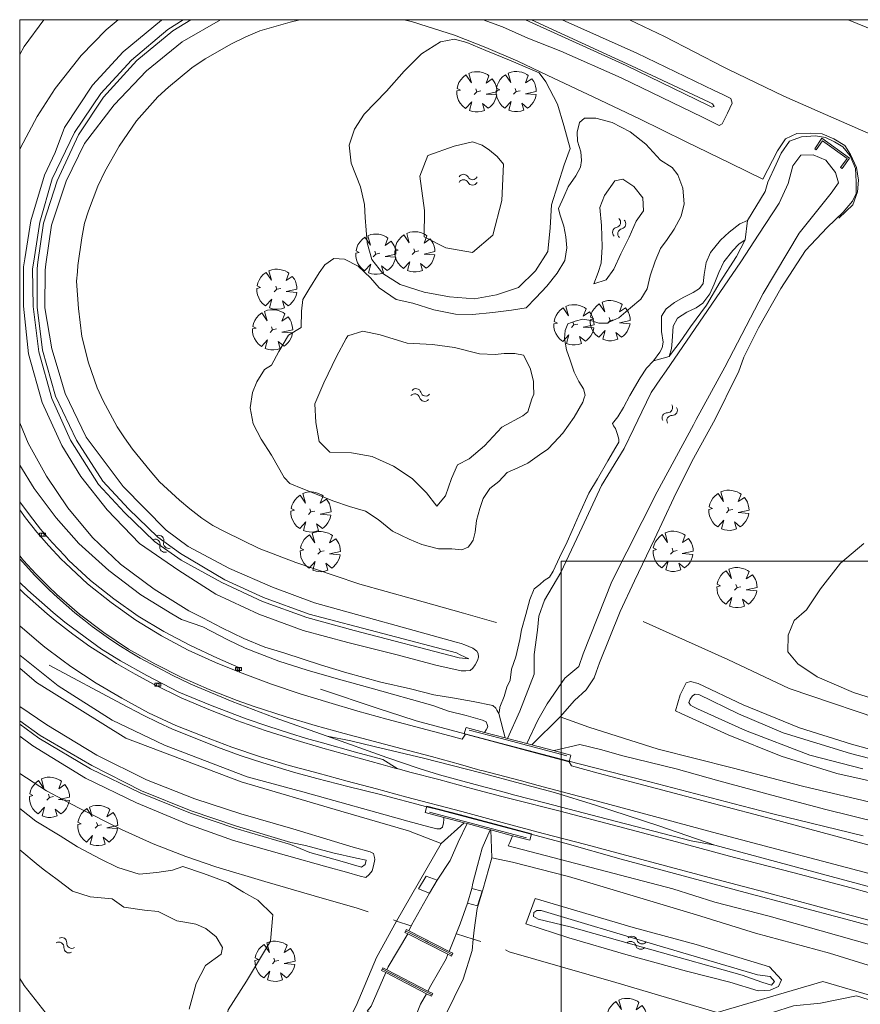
# Model space of a CAD drawing. Header units: metres. Extents: x 232777 to 233627, y 552866 to 554495.
# Tile 15 of 26: x 232778 to 232918, y 554327 to 554490. Entities that reach past the tile are written whole.
import ezdxf

# ---------------------------------------------------------------- set-up
doc = ezdxf.new("R2010")
doc.units = ezdxf.units.M
doc.layers.get('0').update_dxf_attribs({"color": 251, "lineweight": 13})
doc.layers.get('Defpoints').update_dxf_attribs({"color": 241, "lineweight": 13})
for name, color, linetype, lineweight in [('B04_Kunstwerk', 7, 'Continuous', 13), ('Q09_Vangrail', 251, 'BV-GELEIDERAIL', 13), ('Q20_Straatkolk_hart', 251, 'Continuous', 13), ('Q26_Boom', 76, 'Continuous', 13), ('S05_Water', 144, 'Continuous', 13), ('T01_Muur', 251, 'Continuous', 13), ('T02_Raster', 251, 'IE-TERREINAFSCHEIDING-KUNSTMATIG-OPEN', 13), ('T03_Hek', 251, 'IE-TERREINAFSCHEIDING-KUNSTMATIG-OPEN', 13), ('T09_Insteek_sloot', 144, 'Continuous', 13), ('T12_Taludlijn_Cultuurscheiding', 251, 'Continuous', 13), ('T13_Taludlijn', 251, 'Continuous', 13), ('V01_Kantgeslverh', 251, 'Continuous', 13), ('W11_Waterlijn', 144, 'Continuous', 13)]:
    doc.layers.add(name, color=color, linetype=linetype, lineweight=lineweight)
doc.linetypes.add('BV-GELEIDERAIL', pattern='A,10,-3,[108,NLCS.SHX,S=1,R=0,X=0,Y=0],-3', length=16)
doc.linetypes.add('IE-TERREINAFSCHEIDING-KUNSTMATIG-OPEN', pattern='A,7,-1.5,[67,NLCS.SHX,S=0.75,R=0,X=0,Y=0],-1.5', length=10)

# ---------------------------------------------------------------- blocks, each defined once
blk = doc.blocks.new('S05')
for centre, start, end in [((-0.75, 0.05), 28.0726, 151.9276), ((0.75, 0.85), 208.0726, 331.9276), ((-0.75, -0.85), 28.0726, 151.9276), ((0.75, -0.05), 208.0726, 331.9276)]:
    blk.add_arc(centre, 0.85, start, end)
blk = doc.blocks.new('Q26_boom')
for p, q in [((-0.172, -0.178), (0, 0)), ((0, 0), (-0.073, 0.202)), ((0, 0), (0.259, 0.054))]:
    blk.add_line(p, q)
blk.add_lwpolyline([(0.698, 1.142), (0.803, 1.067), (0.615, 0.577), (1.026, 0.854), (1.16, 0.661), (1.226, 0.541), (1.288, 0.364), (1.326, 0.163), (1.334, 0.008), (0.612, -0.149), (1.322, -0.205), (1.272, -0.413), (1.206, -0.576), (1.124, -0.729), (1.018, -0.866), (0.879, -1.006), (0.757, -1.097), (0.372, -0.777), (0.504, -1.235), (0.298, -1.302), (0.082, -1.333), (-0.109, -1.33), (-0.285, -1.305), (-0.493, -1.238), (-0.337, -0.66), (-0.748, -1.103), (-0.952, -0.94), (-1.101, -0.761), (-1.211, -0.573), (-1.286, -0.371), (-1.327, -0.154), (-1.331, 0.059), (-1.097, 0.116), (-1.315, 0.224), (-1.265, 0.424), (-1.189, 0.609), (-1.067, 0.796), (-0.911, 0.972), (-0.722, 1.121), (-0.364, 0.596), (-0.537, 1.222), (-0.331, 1.299), (-0.145, 1.331), (0.046, 1.334), (0.193, 1.32), (0.372, 1.28), (0.549, 1.218)], close=True)
blk = doc.blocks.new('Q20_STRAATKOLK_HART')
at = {"color": 0}
for p, q in [((-0.5, 0.25), (-0.5, -0.25)), ((0.5, 0.25), (-0.5, 0.25)), ((0.5, 0.25), (0.5, -0.25)), ((0.5, -0.25), (-0.5, -0.25))]:
    blk.add_line(p, q, dxfattribs=at)
blk.add_circle((0, 0), 0.245, dxfattribs=at)

msp = doc.modelspace()

# ---------------------------------------------------------------- linework, layer by layer
at = {"layer": 'B04_Kunstwerk'}
for points in [[(232841.87, 554338.8), (232842.1, 554339.25)], [(232842.03, 554339), (232842.73, 554338.64)], [(232842.1, 554339.25), (232842.51, 554339.04)], [(232842.51, 554339.04), (232849.2, 554335.62)], [(232842.32, 554338.57), (232841.87, 554338.8)], [(232849.01, 554335.16), (232842.32, 554338.57)], [(232842.73, 554338.64), (232845.31, 554337.32)], [(232845.31, 554337.32), (232845.4, 554337.28)], [(232845.4, 554337.28), (232845.55, 554337.2)], [(232845.55, 554337.2), (232845.74, 554337.12)], [(232845.74, 554337.12), (232848.6, 554335.65)], [(232848.6, 554335.65), (232849.64, 554335.11)], [(232849.2, 554335.62), (232849.8, 554335.32)], [(232849.58, 554334.87), (232849.01, 554335.16)], [(232849.8, 554335.32), (232849.58, 554334.87)], [(232837.98, 554332.46), (232838.21, 554332.91)], [(232838.67, 554332.11), (232837.98, 554332.46)], [(232838.14, 554332.66), (232839.27, 554332.08)], [(232838.21, 554332.91), (232838.87, 554332.57)], [(232838.87, 554332.57), (232845.66, 554329.05)], [(232845.42, 554328.61), (232838.67, 554332.11)], [(232839.27, 554332.08), (232841.54, 554330.91)], [(232841.54, 554330.91), (232843.02, 554330.14)], [(232843.02, 554330.14), (232843.1, 554330.1)], [(232843.1, 554330.1), (232843.25, 554330.02)], [(232843.25, 554330.02), (232843.36, 554329.96)], [(232843.36, 554329.96), (232845.4, 554328.9)], [(232845.66, 554329.05), (232846.51, 554328.62)], [(232845.4, 554328.9), (232846.36, 554328.42)], [(232846.29, 554328.17), (232845.42, 554328.61)], [(232846.51, 554328.62), (232846.29, 554328.17)]]:
    msp.add_lwpolyline(points, dxfattribs=at)
at = {"layer": 'Defpoints'}
for points in [[(232777.83, 552874.49), (232777.83, 554490.49), (233626.33, 554490.49), (233626.33, 552874.49)], [(232867.83, 554400.49), (233536.33, 554400.49), (233536.33, 552964.49), (232867.83, 552964.49)]]:
    msp.add_lwpolyline(points, close=True, dxfattribs=at)
at = {"layer": 'Q09_Vangrail'}
for points in [[(232777.83, 554400.87), (232780.29, 554398.19)], [(232780.29, 554398.19), (232782.73, 554395.72)], [(232782.73, 554395.72), (232784.12, 554394.43)], [(232784.12, 554394.43), (232785.54, 554393.16)], [(232785.54, 554393.16), (232787, 554391.92)], [(232787, 554391.92), (232788.48, 554390.72)], [(232788.48, 554390.72), (232789.87, 554389.64)], [(232789.87, 554389.64), (232791.42, 554388.51)], [(232791.42, 554388.51), (232792.99, 554387.42)], [(232792.99, 554387.42), (232794.59, 554386.36)], [(232794.59, 554386.36), (232796.22, 554385.35)], [(232796.22, 554385.35), (232797.86, 554384.37)], [(232794.77, 554376.76), (232782.72, 554383.2)], [(232797.86, 554384.37), (232803.28, 554381.49)], [(232803.28, 554381.49), (232804.57, 554380.86)], [(232804.57, 554380.86), (232806.29, 554380.07)], [(232806.29, 554380.07), (232809.71, 554378.6)], [(232809.71, 554378.6), (232813.17, 554377.19)], [(232837.39, 554376.01), (232827.81, 554379.23)], [(232798.35, 554374.91), (232794.77, 554376.76)], [(232813.17, 554377.19), (232820.12, 554374.52)], [(232798.35, 554374.91), (232800.82, 554373.68)], [(232841.17, 554374.79), (232837.39, 554376.01)], [(232800.82, 554373.68), (232803.25, 554372.59)], [(232820.12, 554374.52), (232828.95, 554371.39)], [(232843.7, 554373.98), (232841.17, 554374.79)], [(232843.7, 554373.98), (232851.79, 554371.82)], [(232803.25, 554372.59), (232806.97, 554371.05)], [(232851.79, 554371.82), (232857.69, 554370.26)], [(232806.97, 554371.05), (232810.69, 554369.6)], [(232838.83, 554367.84), (232828.95, 554371.39)], [(232828.95, 554371.39), (232832.87, 554370.64)], [(232832.87, 554370.64), (232836.73, 554369.7)], [(232857.69, 554370.26), (232869.12, 554367.23)], [(232810.69, 554369.6), (232814.46, 554368.21)], [(232836.73, 554369.7), (232844.92, 554367.77)], [(232814.46, 554368.21), (232818.24, 554366.97)], [(232818.24, 554366.97), (232823.36, 554365.45)], [(232844.23, 554366.05), (232838.83, 554367.84)], [(232844.92, 554367.77), (232854.49, 554365.32)], [(232869.12, 554367.23), (232875.34, 554365.62)], [(232823.36, 554365.45), (232827.21, 554364.4)], [(232847.62, 554365), (232844.23, 554366.05)], [(232854.49, 554365.32), (232861.08, 554363.56)], [(232875.34, 554365.62), (232882.55, 554363.82)], [(232827.21, 554364.4), (232832.35, 554363.04)], [(232853.55, 554363.38), (232847.62, 554365)], [(232861.08, 554363.56), (232866.73, 554362.03)], [(232882.55, 554363.82), (232897.85, 554359.81)], [(232832.35, 554363.04), (232837.58, 554361.78)], [(232837.58, 554361.78), (232845.52, 554359.69)], [(232858.36, 554362.1), (232853.55, 554363.38)], [(232860.15, 554361.62), (232858.36, 554362.1)], [(232866.73, 554362.03), (232873.54, 554359.93)], [(232865.12, 554360.31), (232860.15, 554361.62)], [(232875.52, 554357.63), (232865.12, 554360.31)], [(232845.52, 554359.69), (232847.75, 554359.1)], [(232847.75, 554359.1), (232862.83, 554355.1)], [(232873.54, 554359.93), (232884.04, 554356.48)], [(232897.85, 554359.81), (232902.98, 554358.51)], [(232902.98, 554358.51), (232918.02, 554354.86)], [(232889.44, 554354.04), (232875.52, 554357.63)], [(232884.04, 554356.48), (232893.39, 554353.3)], [(232862.83, 554355.1), (232868.41, 554353.61)], [(232868.41, 554353.61), (232877.81, 554350.99)], [(232893.39, 554353.3), (232889.44, 554354.04)], [(232914.15, 554347.71), (232893.39, 554353.3)], [(232877.81, 554350.99), (232898.43, 554345.41)], [(232931.91, 554342.93), (232914.15, 554347.71)], [(232898.43, 554345.41), (232915.12, 554340.97)], [(232915.12, 554340.97), (232924.15, 554338.57)]]:
    msp.add_lwpolyline(points, dxfattribs=at)
at = {"layer": 'T01_Muur'}
for points in [[(232909.96, 554469.03), (232911.16, 554470.81)], [(232911.24, 554470.38), (232910.21, 554468.86)], [(232911.16, 554470.81), (232915.77, 554467.47)], [(232915.35, 554467.41), (232911.24, 554470.38)], [(232910.21, 554468.86), (232909.96, 554469.03)], [(232914.27, 554465.92), (232915.35, 554467.41)], [(232915.77, 554467.47), (232914.51, 554465.74)], [(232914.51, 554465.74), (232914.27, 554465.92)], [(232851.72, 554371.77), (232851.98, 554372.75)], [(232851.93, 554371.72), (232851.72, 554371.77)], [(232856.89, 554370.41), (232851.93, 554371.72)], [(232851.98, 554372.75), (232852.01, 554372.85)], [(232852.01, 554372.85), (232855.1, 554372.03)], [(232855.1, 554372.03), (232858.51, 554371.13)], [(232863.48, 554368.66), (232856.89, 554370.41)], [(232858.51, 554371.13), (232858.91, 554371.01)], [(232858.91, 554371.01), (232862.1, 554370.17)], [(232862.1, 554370.17), (232862.94, 554369.96)], [(232862.94, 554369.96), (232866.55, 554369.01)], [(232869.13, 554367.17), (232863.48, 554368.66)], [(232866.55, 554369.01), (232869.45, 554368.24)], [(232869.16, 554367.17), (232869.13, 554367.17)], [(232869.45, 554368.24), (232869.16, 554367.17)], [(232845.21, 554358.72), (232845.49, 554359.8)], [(232848.32, 554357.89), (232845.21, 554358.72)], [(232845.49, 554359.8), (232851.07, 554358.34)], [(232851.7, 554356.99), (232848.32, 554357.89)], [(232851.07, 554358.34), (232857.77, 554356.56)], [(232852.18, 554356.87), (232851.7, 554356.99)], [(232856, 554355.85), (232852.18, 554356.87)], [(232856.14, 554355.82), (232856, 554355.85)], [(232859.76, 554354.86), (232856.14, 554355.82)], [(232857.77, 554356.56), (232862.91, 554355.18)], [(232862.62, 554354.1), (232859.76, 554354.86)], [(232862.91, 554355.18), (232862.62, 554354.1)]]:
    msp.add_lwpolyline(points, dxfattribs=at)
at = {"layer": 'T02_Raster'}
for points in [[(232824.37, 554490.49), (232822.77, 554490.1), (232817.76, 554488.63), (232815.42, 554487.64), (232813.01, 554486.46), (232808.68, 554484.01), (232806.47, 554482.48), (232802.56, 554479.3), (232800.8, 554477.65), (232797.23, 554473.66), (232794.38, 554469.5), (232791.98, 554465.24), (232790.84, 554462.8), (232789.28, 554458.72), (232788.6, 554456.7), (232788.17, 554454.26), (232787.51, 554449.63), (232787.42, 554448.58), (232787.29, 554447.03), (232787.61, 554442.51), (232788.18, 554437.84), (232789.25, 554433.48), (232790.69, 554429.3), (232791.69, 554427.17), (232794.04, 554422.83), (232795.25, 554420.99), (232796.56, 554419.13), (232799.52, 554415.52), (232801.07, 554413.66), (232804.38, 554410.63), (232806.1, 554409.19), (232808.08, 554407.64), (232809.96, 554406.44), (232812, 554405.38), (232817.65, 554402.62)], [(232896, 554466.62), (232888.51, 554470.25), (232880.85, 554474.01), (232873.25, 554477.62), (232865.51, 554481.3), (232860.65, 554483.6), (232855.29, 554485.9), (232850.12, 554487.91), (232845.54, 554489.37), (232842.97, 554490.18), (232841.67, 554490.49)], [(232914, 554457.48), (232916.31, 554459.73), (232917.06, 554461.87), (232917.25, 554463.84), (232916.89, 554465.91), (232915.91, 554468.07), (232914.97, 554469.56), (232913.16, 554470.71), (232911.18, 554471.5), (232909.28, 554471.66), (232906.99, 554471.59), (232905.1, 554470.71), (232903.8, 554468.71), (232901.37, 554463.97), (232896, 554466.62)], [(232966.22, 554404.19), (232966.11, 554403.33), (232964.78, 554395.28), (232963.04, 554387.34), (232959.6, 554371.66), (232956.46, 554366.93), (232934.71, 554370.17), (232924.04, 554373.13), (232905.73, 554379.34), (232895.52, 554384.17), (232881.45, 554390.45)], [(232817.65, 554402.62), (232823.73, 554400.3), (232830.08, 554398.11), (232834.35, 554396.69), (232843.11, 554394.25), (232851.62, 554391.83), (232856.63, 554390.39), (232857.09, 554390.28)], [(232835.76, 554342.2), (232833.94, 554342.82), (232826.77, 554344.88), (232818.6, 554347.28), (232810.42, 554349.69), (232805.43, 554351.42), (232799.99, 554353.54), (232794.78, 554355.88), (232787.6, 554359.47), (232782.27, 554362.33), (232777.83, 554365.2)], [(232842.82, 554339.87), (232840.45, 554340.64), (232839.95, 554340.9)], [(232854.46, 554337.26), (232853.21, 554337.67), (232850.45, 554338.58)], [(232858.56, 554335.88), (232859.2, 554335.59), (232876.89, 554330.44), (232893.78, 554325.49), (232911.32, 554330.65), (232923.64, 554327.04), (232929.51, 554315.13), (232945.93, 554310.36), (232951.64, 554308.76), (232947.12, 554286.96), (232944.07, 554272.44), (232938.17, 554248.25), (232935.39, 554237.41), (232928.4, 554213.78), (232920.61, 554188.29), (232913.63, 554166.45)]]:
    msp.add_lwpolyline(points, dxfattribs=at)
at = {"layer": 'T03_Hek'}
for points in [[(232852.52, 554372.43), (232857.66, 554371.07)], [(232857.66, 554371.07), (232868.75, 554368.15)], [(232862.07, 554354.53), (232845.95, 554358.78)]]:
    msp.add_lwpolyline(points, dxfattribs=at)
at = {"layer": 'T09_Insteek_sloot'}
for points in [[(232851.19, 554382.28), (232846.98, 554383.23), (232840.57, 554384.92), (232832.39, 554386.96), (232824.97, 554388.98), (232817.57, 554391.69), (232810.43, 554395.01), (232804.27, 554398.94), (232797.72, 554403.43), (232792.39, 554409.05), (232788.01, 554414.57), (232784.84, 554419.73), (232781.55, 554426.85), (232779.28, 554434.96), (232778.46, 554442.87), (232778.46, 554449.42), (232778.68, 554450.76), (232779.7, 554457.09), (232781.97, 554464.63), (232783.72, 554468.4), (232785.28, 554472.55), (232789.96, 554479.62), (232795.04, 554485.16), (232801.39, 554490.42), (232801.51, 554490.49)], [(232811.19, 554490.49), (232804.83, 554486.8), (232798.9, 554482.01), (232793.52, 554476.34), (232788.63, 554469.91), (232785.55, 554463.68), (232783.1, 554456.36), (232782.19, 554449.88), (232782.05, 554448.85), (232782.03, 554442.6), (232783.18, 554435.78), (232784.24, 554432.29), (232785.41, 554428.39), (232788.87, 554421.1), (232795.01, 554412.88), (232802.16, 554405.65), (232805.83, 554402.94), (232812.71, 554399.28), (232819.87, 554396.16), (232826.84, 554393.59), (232850.36, 554387.03), (232851.22, 554386.81), (232851.82, 554386.59), (232853.16, 554386.03), (232853.8, 554385.56), (232854.03, 554385.16), (232854.08, 554384.53), (232853.94, 554383.98), (232853.56, 554383.24), (232853.12, 554382.71), (232852.68, 554382.33), (232851.98, 554382.25), (232851.19, 554382.28)], [(232893.23, 554478.75), (232894.79, 554478), (232896.03, 554477.37), (232896.25, 554476.62), (232895.47, 554474.97), (232894.57, 554473.19), (232894.09, 554472.92), (232891.34, 554474.28), (232877.77, 554480.85), (232867.77, 554485.25), (232862.28, 554487.4), (232858.06, 554489.29), (232854.86, 554490.49)], [(232868, 554490.49), (232880.38, 554484.91), (232893.23, 554478.75)], [(232869.31, 554469.09), (232868.29, 554472.89), (232867.23, 554476.46), (232865.28, 554480.16), (232864.18, 554481.66), (232859.52, 554483.67), (232855.31, 554485.35), (232852.12, 554486.7), (232850.09, 554487.24), (232847.77, 554486.84), (232844.61, 554484.8), (232841.71, 554481.92), (232838.82, 554478.63), (232835.1, 554474.82), (232833.5, 554472.31), (232832.59, 554469.64), (232832.95, 554466.63), (232834.48, 554462.69), (232835.12, 554459.77), (232835.23, 554457.6), (232835.59, 554453.42), (232836.34, 554450.64), (232838.16, 554448.32), (232841.04, 554446.49), (232845.06, 554445.18), (232849.27, 554444.44), (232853.4, 554444.08), (232857.06, 554444.75), (232860.74, 554445.98), (232863.56, 554448.73), (232865.6, 554451.94), (232865.97, 554455.92), (232866.21, 554459.7), (232868.35, 554466.37), (232869.31, 554469.09)], [(232871.67, 554427.66), (232871.82, 554428.09), (232871.55, 554429.15), (232870.77, 554430.35), (232869.98, 554431.89), (232869.33, 554433.9), (232868.73, 554435.61), (232868.36, 554437.51), (232868.48, 554438.85), (232868.92, 554439.92), (232870.13, 554440.38), (232871.45, 554440.74), (232872.73, 554440.48), (232874.09, 554440.06), (232875.42, 554440.08), (232877.42, 554440.94), (232879.36, 554442.61), (232881.05, 554444.04), (232882.12, 554445.77), (232882.64, 554447.92), (232883.45, 554450.34), (232884.31, 554452.46), (232885.44, 554453.97), (232886.6, 554455.68), (232887.79, 554457.84), (232888.25, 554459.9), (232888.07, 554462.52), (232887.22, 554464.73), (232886.3, 554465.92), (232884.31, 554467.17), (232881.87, 554469.81), (232879.29, 554471.86), (232876.29, 554473.39), (232873.6, 554474.1), (232871.7, 554474.14), (232870.85, 554473.42), (232870.48, 554471.81), (232870.56, 554470.29), (232871.08, 554468.52), (232871.2, 554467.09), (232871.05, 554465.97), (232870.25, 554464.55), (232868.97, 554462.7), (232868.27, 554461.03), (232867.4, 554459.1), (232867.61, 554458.15), (232868.28, 554456.19), (232868.59, 554454.41), (232868.77, 554452.59), (232868.43, 554450.49)], [(232903.57, 554466.47), (232904.37, 554468.29), (232905.78, 554470.32), (232907.76, 554471.04), (232910.12, 554471.19), (232911.75, 554470.91), (232913.28, 554470.18), (232914.66, 554469.38), (232915.87, 554467.88), (232916.74, 554465.77), (232916.86, 554463.57), (232916.87, 554461.61), (232916.27, 554460.35), (232914.71, 554458.49), (232912.02, 554455.98), (232908.41, 554452.14), (232904.33, 554445.82), (232900.61, 554439.3), (232898.16, 554434.38), (232897.31, 554431.93), (232897.02, 554431.4), (232893.41, 554424.08), (232892.53, 554422.48), (232889.57, 554417.08), (232886.54, 554411.02), (232883.32, 554404.14), (232880.04, 554397.23), (232877.63, 554392.12), (232874.2, 554383.61), (232873.67, 554382.02), (232873.3, 554381.08), (232871.97, 554379.13), (232870.06, 554377.31), (232867.67, 554374.61), (232862.94, 554369.96)], [(232858.51, 554371.13), (232857.46, 554375.18), (232857.56, 554375.64), (232857.65, 554376.24), (232858.35, 554378.03), (232858.81, 554379.53), (232859.35, 554380.72), (232859.56, 554382.54), (232860.28, 554384.61), (232860.93, 554387.49), (232861.25, 554389.07), (232861.98, 554391.63), (232862.63, 554394.11), (232863.36, 554395.87), (232864.27, 554396.61), (232865.02, 554397.27), (232865.87, 554397.82), (232866.48, 554398.86), (232867.54, 554401.09), (232868.8, 554403.71), (232869.66, 554405.61), (232870.79, 554408.27), (232872.45, 554411.79), (232873.85, 554414.18), (232875.57, 554417.18), (232876.92, 554419.46), (232877.43, 554420.3), (232877.39, 554420.77), (232877.21, 554421.56), (232876.86, 554422.52), (232876.55, 554423.01), (232876.37, 554423.39), (232877.26, 554424.5), (232878.16, 554426.05), (232879.25, 554428.05), (232880.97, 554430.99), (232881.99, 554432.6), (232883.18, 554433.78), (232885.75, 554434.5), (232886.18, 554435.06), (232887.58, 554436.94), (232889.3, 554439.45), (232891.96, 554443.04), (232894.25, 554446.9), (232896.94, 554451.16), (232898.41, 554453.93), (232898.81, 554457.1), (232901.72, 554461.96), (232902.16, 554463.47), (232903.57, 554466.47)], [(232868.43, 554450.49), (232867.15, 554448.36), (232865.47, 554446.2), (232863.63, 554444.29), (232862, 554442.59), (232859.58, 554442.24), (232856.46, 554441.85), (232853.11, 554441.48), (232850.27, 554441.57), (232850.26, 554441.57), (232846.66, 554442.28), (232843.19, 554443.36), (232840.42, 554443.97), (232837.6, 554445.91), (232836.12, 554447.59), (232834.06, 554449.55), (232831.84, 554450.7), (232830.03, 554450.79), (232828.52, 554449.75), (232827.62, 554448.4), (232825.89, 554445.64), (232824.89, 554444.01), (232824.66, 554442.07), (232824.6, 554439.35), (232822.51, 554438.07), (232820.9, 554435.33), (232819.7, 554433.08), (232818.53, 554432.38), (232817.25, 554430.33), (232816.54, 554428.55), (232816.16, 554425.96), (232816.64, 554423.3), (232817.98, 554420.78), (232819.71, 554418.13), (232821.8, 554414.39), (232822.74, 554413.41), (232824.89, 554412.5), (232830.05, 554410.47), (232832.66, 554409.59), (232835.29, 554408.83), (232837.39, 554407.43), (232839.81, 554405.49), (232842.58, 554404.14), (232844.67, 554403.28), (232847.42, 554402.52), (232849.65, 554402.54), (232851.34, 554402.37), (232852.35, 554402.85), (232852.78, 554403.33), (232853.18, 554403.99)], [(232853.18, 554403.99), (232853.54, 554405.33), (232853.74, 554407.24), (232854.3, 554409.23), (232854.84, 554410.91), (232855.98, 554412.58), (232857.45, 554413.76), (232858.84, 554415.25), (232860.64, 554416.03), (232862.27, 554416.81), (232864.21, 554418.15), (232865.6, 554419.09), (232866.61, 554420.15), (232868.09, 554421.77), (232869.98, 554424.41), (232871.42, 554426.91), (232871.67, 554427.66)], [(232918.15, 554403.41), (232914.25, 554400.15), (232910.92, 554395.89), (232908.59, 554392.42), (232906.56, 554390.64), (232905.55, 554388.22), (232905.52, 554385.43), (232907.14, 554383.41), (232910.36, 554381.29), (232916.43, 554378.65), (232924.28, 554376.17)], [(232923.05, 554363.12), (232913.63, 554365.23), (232904.4, 554368.1), (232895.58, 554371.61), (232887.75, 554375.18), (232886.85, 554375.6), (232887.61, 554378.27), (232888.58, 554380.29), (232889.33, 554380.47), (232890.6, 554380.14), (232898.05, 554376.64), (232907.42, 554372.78), (232916.07, 554370.07), (232926.13, 554367.3)], [(232777.83, 554376.36), (232782.34, 554373.3), (232790.63, 554368.25), (232798.89, 554364.17), (232806.95, 554360.99), (232814.6, 554358.52), (232823.21, 554355.98), (232830.17, 554353.88)], [(232830.17, 554353.88), (232833.28, 554352.96), (232836.07, 554352.17), (232836.63, 554351.88), (232836.81, 554351.26), (232836.83, 554350.92), (232836.61, 554349.86), (232836.39, 554349.05), (232835.9, 554348.42), (232835.35, 554347.91), (232834.43, 554348.16), (232832.16, 554348.82), (232828.86, 554349.69), (232822.19, 554351.56), (232813.37, 554354.07), (232805.61, 554356.83), (232797.27, 554360.31), (232788.75, 554364.42), (232780.02, 554369.8), (232777.83, 554371.4)], [(232777.83, 554359.36), (232780.52, 554357.28), (232784.55, 554354.82), (232787.44, 554353.02), (232791.23, 554351.01), (232794.16, 554349.57), (232797.67, 554348.46), (232800.6, 554348.76), (232803.23, 554349.16), (232804.92, 554349.76), (232808.39, 554348.6)], [(232803.61, 554266.83), (232803.25, 554270.18), (232803.94, 554272.68), (232806.01, 554275.01), (232807.62, 554276.33), (232809.08, 554278.11), (232813.84, 554286.99), (232820.22, 554300.26), (232827, 554313.14), (232833.74, 554326.58), (232837.16, 554334.61), (232840.45, 554340.64), (232847.88, 554353.57), (232851.7, 554356.99)], [(232856.14, 554355.82), (232856.28, 554351.2), (232854.81, 554345.87), (232853.89, 554342.77), (232853.37, 554339.16), (232853.21, 554337.67), (232853.01, 554335.81), (232851.52, 554331.02), (232848.52, 554324.95), (232841.31, 554311.69), (232830.98, 554291.52), (232823.32, 554277), (232820.4, 554271.4), (232817.37, 554268.58), (232812.21, 554264.7), (232809.83, 554263.73), (232808.23, 554263.85)], [(232808.39, 554348.6), (232812.43, 554347.08), (232814.02, 554346.09), (232815.04, 554345.47)], [(232815.04, 554345.47), (232817.42, 554344.13), (232819.9, 554341.69), (232819.53, 554337.36), (232815.55, 554330.67), (232812.5, 554325.95), (232811.89, 554323.13), (232811.37, 554318.06), (232811.16, 554314.71), (232806.89, 554309.26), (232802.64, 554302.61), (232800.14, 554301.4), (232796.47, 554301.91), (232792.49, 554304.05), (232789.61, 554306.03), (232787.64, 554309.48), (232786.15, 554313.01), (232783.82, 554317.97), (232781.24, 554321.6), (232777.92, 554324.35), (232777.83, 554324.44)], [(232904.46, 554330.89), (232902.43, 554333.06), (232890.26, 554336.77), (232879.8, 554339.6), (232863.48, 554344.45), (232861.95, 554340.22), (232869.12, 554337.89), (232878.59, 554335.14), (232888.64, 554332.36), (232895.85, 554330.52), (232900.56, 554329.1), (232902.57, 554329.18), (232903.93, 554329.78), (232904.46, 554330.89)], [(232899.93, 554313.29), (232903.23, 554309.17), (232908.55, 554306.87), (232913.75, 554305.95), (232919.99, 554307.79), (232924.76, 554311.16), (232926.63, 554316.44), (232926.77, 554320.6), (232925.23, 554323.81), (232922.02, 554326.65), (232916.89, 554328.25), (232910.92, 554327.01), (232906.46, 554326.61), (232902.93, 554325.46), (232901.19, 554324.51), (232898.78, 554318.81), (232899.93, 554313.29)]]:
    msp.add_lwpolyline(points, dxfattribs=at)
at = {"layer": 'T12_Taludlijn_Cultuurscheiding'}
for points in [[(232781.86, 554490.49), (232778.57, 554486.04), (232777.83, 554484.7)], [(232977.5, 554465.92), (232977.3, 554465.62), (232977.09, 554465.45), (232976.76, 554465.36), (232976.35, 554465.4), (232974.27, 554466.04), (232969.51, 554467.71), (232965.14, 554470.11), (232953.26, 554475.04), (232945.99, 554478.15), (232936.43, 554482.14), (232928.73, 554485.41), (232921.53, 554488.05), (232915.53, 554490.49)], [(232898.81, 554457.1), (232897.54, 554456.54), (232895.74, 554455.17), (232894.29, 554453.85), (232892.67, 554451.78), (232891.95, 554450.15), (232891.58, 554448.14), (232891.4, 554446.67), (232890.83, 554445.79), (232889.78, 554445.16), (232888.11, 554444.3), (232886.64, 554443.47), (232885.28, 554442.41), (232884.49, 554441.2), (232884.52, 554438.69), (232884.76, 554436.89), (232884.61, 554435.93), (232884.2, 554435.24), (232883.18, 554433.78)], [(232777.83, 554416.44), (232780.22, 554412.58), (232783.9, 554407.68), (232787.68, 554403.44), (232792.65, 554398.92), (232797.95, 554394.92), (232803.1, 554391.76), (232804.73, 554390.82)], [(232855.1, 554372.03), (232855.34, 554372.45), (232855.62, 554372.98), (232855.5, 554373.37), (232855.34, 554373.77), (232854.77, 554374.05), (232852.02, 554374.83), (232849.08, 554375.54), (232846.49, 554376.5), (232836.27, 554379.36), (232830.8, 554380.88), (232825.6, 554382.4), (232820.92, 554383.85), (232815.31, 554386.02), (232812.43, 554387.41), (232808.25, 554389.58), (232804.73, 554390.82)], [(232777.83, 554384.88), (232784.23, 554379.8), (232793.18, 554374.07), (232801.91, 554369.92), (232815.65, 554364.67), (232824.89, 554362.18), (232842.35, 554357.29), (232845.85, 554356.32), (232847.18, 554356.01), (232847.73, 554356.01), (232848.1, 554356.3), (232848.25, 554357.02), (232848.3, 554357.58), (232848.32, 554357.89)], [(232920.57, 554357.06), (232911.82, 554359.2), (232903.69, 554361.39), (232894.05, 554363.98), (232886.95, 554365.99), (232878.1, 554368.12), (232874.34, 554369.18), (232870.95, 554370.03), (232866.66, 554369.02), (232866.55, 554369.01)], [(232859.76, 554354.86), (232859.29, 554353.72), (232859.04, 554353.16)], [(232975.35, 554323.88), (232972.88, 554323.01), (232971.82, 554322.9), (232970.82, 554323.02), (232969.65, 554323.33), (232968.16, 554323.72), (232966.4, 554324.14), (232959.19, 554326.38), (232949.57, 554328.95), (232939.16, 554331.55), (232929.06, 554334.05), (232919.84, 554336.56), (232911.04, 554339.06), (232902.42, 554341.5), (232893.34, 554343.84), (232886.41, 554346.01), (232859.04, 554353.16)]]:
    msp.add_lwpolyline(points, dxfattribs=at)
at = {"layer": 'T13_Taludlijn'}
for points in [[(232794.19, 554490.49), (232792.22, 554488.83), (232788.04, 554484.52), (232783.73, 554479.08), (232780.76, 554474.4), (232777.94, 554469.21), (232777.83, 554468.94)], [(232894.86, 554482.61), (232885.02, 554487.7), (232879.18, 554490.49)], [(232987.63, 554457.63), (232987.11, 554456.2), (232986.2, 554454.77), (232984.9, 554453.45), (232982.69, 554451.8), (232980.43, 554450.63), (232978.2, 554450.08), (232975.98, 554450.19), (232972.27, 554451.27), (232959.87, 554455.3), (232944.79, 554460.94), (232931.85, 554465.75), (232922.01, 554470.26), (232911.77, 554474.72), (232904.86, 554477.77), (232895.54, 554482.26), (232894.86, 554482.61)], [(232885.75, 554434.5), (232886.18, 554435.83), (232886.25, 554437.04), (232886.42, 554439.58), (232887.15, 554440.9), (232888.71, 554441.91), (232890.29, 554442.59), (232891.38, 554443.37), (232892.51, 554444.95), (232893.25, 554446.51), (232894.05, 554448.49), (232894.87, 554450.24), (232896.33, 554452.13), (232897.34, 554453.18), (232898.41, 554453.93)], [(232777.83, 554423.48), (232779.23, 554420.13), (232782.28, 554414.6), (232785.86, 554409.37), (232789.92, 554404.41), (232794.61, 554400), (232800.19, 554395.84), (232805.92, 554392.22), (232808.26, 554391.08), (232811.42, 554389.4), (232815.06, 554387.63), (232818.59, 554386.2), (232821.71, 554385.24), (232828.02, 554383.2), (232832.22, 554381.95), (232837.84, 554380.36), (232842.77, 554379.26), (232846.64, 554378.3), (232849.79, 554377.8), (232853.22, 554377.16), (232856.45, 554376.5), (232856.97, 554376.05), (232857.16, 554375.73)], [(232979.94, 554400.78), (232979.02, 554395.04), (232977.15, 554386.52), (232975.2, 554376.89), (232972.82, 554367.28), (232971.36, 554359.7), (232971.21, 554358.15), (232970.89, 554356.18), (232970.29, 554354.55), (232969.4, 554353.07), (232968.35, 554352.28), (232967.17, 554351.75), (232965.52, 554351.29), (232963.82, 554351.11), (232961.86, 554351.03), (232953.39, 554352.55), (232945.61, 554354.5), (232935.03, 554356.77), (232921.07, 554360.01), (232907.96, 554363.1), (232896.23, 554366.17), (232883.92, 554369.24), (232872.4, 554372.9), (232867.67, 554374.61)], [(232777.83, 554382.7), (232780.6, 554380.33), (232795.48, 554371.1), (232814.63, 554363.82), (232831.23, 554358.92), (232842.46, 554355.7), (232847.88, 554353.57)], [(232857.16, 554375.73), (232857.46, 554375.18)], [(232856.28, 554351.2), (232859.71, 554350.44), (232869.03, 554348.08), (232873.17, 554346.88), (232890.32, 554341.7), (232900.15, 554338.69), (232912.41, 554335.33), (232920.48, 554332.84), (232928.35, 554330.18), (232931.64, 554328.65), (232944.73, 554324.95), (232967.01, 554320.26), (232976.4, 554318.15), (232977.93, 554318.07)]]:
    msp.add_lwpolyline(points, dxfattribs=at)
at = {"layer": 'V01_Kantgeslverh'}
for points in [[(232777.83, 554410.38), (232779.45, 554408.18), (232781.28, 554405.81), (232783.25, 554403.58), (232785.31, 554401.39), (232785.96, 554400.69), (232789.58, 554397.29), (232793.46, 554394.21), (232797.54, 554391.34), (232801.8, 554388.8), (232806.2, 554386.49), (232810.72, 554384.4), (232814.25, 554382.85), (232814.36, 554382.06), (232814.35, 554382.02), (232810.4, 554383.64), (232805.83, 554385.72), (232801.4, 554388.09), (232797.11, 554390.7), (232793.02, 554393.6), (232789.1, 554396.73), (232785.42, 554400.14), (232784.71, 554400.83), (232782.67, 554403.03), (232780.67, 554405.33), (232778.8, 554407.68), (232777.83, 554409.02)], [(232921.96, 554347.78), (232912.3, 554350.34), (232902.63, 554352.92), (232892.96, 554355.47), (232883.31, 554358.08), (232873.65, 554360.67), (232863.99, 554363.23), (232861.22, 554363.96), (232854.62, 554365.7), (232854.32, 554365.78), (232853.92, 554365.87), (232851.08, 554366.72), (232846.25, 554368.01), (232841.42, 554369.28), (232836.59, 554370.58), (232831.75, 554371.83), (232826.93, 554373.16), (232822.14, 554374.6), (232816.61, 554376.42), (232813.99, 554377.36), (232809.33, 554379.17), (232804.76, 554381.18), (232800.3, 554383.42), (232795.93, 554385.85), (232791.79, 554388.66), (232787.8, 554391.69), (232784.02, 554394.96), (232782.63, 554396.3), (232780.52, 554398.4), (232778.49, 554400.62), (232777.83, 554401.4)], [(232777.83, 554396.96), (232779.16, 554395.65), (232783.39, 554391.95), (232785.34, 554390.34), (232787.64, 554388.62), (232791.44, 554385.88), (232794.6, 554383.92), (232798.94, 554381.48), (232804.29, 554378.73), (232809.52, 554376.58), (232815.5, 554374.28), (232819.06, 554373.06), (232822.66, 554371.9), (232825.52, 554371.04), (232828.16, 554370.28), (232833.62, 554368.77), (232838.2, 554367.51), (232840.57, 554366.03), (232840.55, 554365.99), (232837.84, 554366.74)], [(232837.84, 554366.74), (232833.02, 554368.06), (232828.21, 554369.42), (232823.41, 554370.84), (232818.64, 554372.35), (232813.93, 554374.03), (232809.26, 554375.82), (232804.66, 554377.78), (232800.17, 554380), (232797.04, 554381.69), (232793.9, 554383.51), (232791.86, 554384.8), (232789.5, 554386.34), (232786.64, 554388.39), (232783.75, 554390.64), (232782.39, 554391.74), (232778.63, 554395.04), (232777.83, 554395.82)], [(232925.06, 554339.22), (232915.17, 554341.84), (232901.71, 554345.48), (232892.44, 554347.91), (232877.92, 554351.82), (232871.92, 554353.38), (232864.83, 554355.22), (232858.01, 554357.07), (232852.55, 554358.56), (232851.33, 554358.88), (232841.93, 554361.33), (232837.11, 554362.65), (232832.27, 554363.93), (232827.45, 554365.24), (232822.62, 554366.53), (232817.83, 554367.98), (232813.09, 554369.57), (232808.41, 554371.33), (232803.76, 554373.18), (232799.23, 554375.31), (232794.83, 554377.7), (232790.52, 554380.22), (232786.35, 554382.98), (232784.82, 554384.07), (232782.03, 554386.22), (232781.02, 554387.05), (232777.83, 554389.76)], [(232814.36, 554382.06), (232819.71, 554380.06), (232824.45, 554378.47), (232829.22, 554376.98), (232834.02, 554375.58), (232838.84, 554374.24), (232843.66, 554372.94), (232848.5, 554371.67), (232851.35, 554370.9), (232851.93, 554371.72), (232856.89, 554370.41), (232863.48, 554368.66), (232869.13, 554367.17), (232869.57, 554366.48), (232873.98, 554365.27), (232883.65, 554362.7), (232893.32, 554360.15), (232902.99, 554357.62), (232912.64, 554355), (232922.3, 554352.41)], [(232840.57, 554366.03), (232842.67, 554365.45), (232847.51, 554364.18), (232852.33, 554362.87), (232853.15, 554362.65), (232857.95, 554361.38), (232859.76, 554360.93), (232867.65, 554358.95), (232877.33, 554356.41), (232886.99, 554353.82), (232896.65, 554351.27), (232906.33, 554348.73), (232916, 554346.18), (232927.32, 554343.08)], [(232844.09, 554346.04), (232845.41, 554348.16), (232847.2, 554347.45)], [(232845.94, 554345.29), (232844.09, 554346.04)], [(232853, 554346.09), (232854.7, 554345.64), (232853.94, 554343.19)], [(232853.94, 554343.19), (232852.27, 554343.64)]]:
    msp.add_lwpolyline(points, dxfattribs=at)
at = {"layer": 'W11_Waterlijn'}
for points in [[(232806.29, 554490.49), (232803.29, 554488.63), (232797.32, 554483.71), (232791.76, 554477.62), (232787.61, 554471.33), (232784.07, 554463.7), (232781.8, 554456.65), (232780.86, 554450.21), (232780.71, 554449.15), (232780.76, 554442.7), (232781.65, 554435.55), (232783.76, 554427.93), (232787.28, 554420.62), (232791.65, 554413.8), (232795.89, 554409.19), (232800.81, 554404.47), (232804.57, 554401.76), (232811.91, 554397.41), (232818.36, 554394.47), (232825.97, 554391.7), (232850.43, 554385.24), (232851.02, 554384.94), (232852.46, 554384.29), (232850.87, 554384.43), (232833.42, 554388.98), (232825.57, 554391.12), (232818.19, 554393.81), (232811.43, 554396.94), (232804.67, 554400.66), (232800.23, 554403.78), (232795.25, 554408.56), (232790.94, 554413.25), (232786.29, 554420.61), (232783.2, 554427.53), (232781, 554435.27), (232780.05, 554442.8), (232779.98, 554449.07), (232780.18, 554450.38)], [(232780.18, 554450.38), (232781.16, 554456.86), (232783.22, 554464.06), (232786.93, 554471.75), (232791.31, 554478.23), (232796.44, 554483.75), (232802.46, 554488.88), (232804.99, 554490.49)], [(232892.4, 554476.78), (232892.99, 554476.51), (232893.23, 554476.07), (232892.87, 554475.93), (232892.18, 554476.27), (232878.62, 554482.9), (232861.9, 554490.49)], [(232862.87, 554490.49), (232879.5, 554482.85), (232892.4, 554476.78)], [(232853.11, 554451.8), (232848.67, 554452.6), (232845.08, 554454.43), (232845.12, 554458.78), (232844.36, 554464.5), (232845.64, 554467.9), (232850.05, 554469.45), (232853.08, 554470.19), (232854.68, 554469.65), (232855.89, 554468.79), (232857.21, 554467.75), (232858.23, 554466.48), (232857.96, 554460.42), (232856.49, 554454.69), (232853.11, 554451.8)], [(232863.97, 554374.08), (232862.1, 554370.17), (232858.91, 554371.01), (232860.96, 554375.54), (232863.34, 554381.74), (232863.32, 554385.01), (232863.89, 554389), (232864.1, 554391.38), (232865.03, 554394.01), (232867.78, 554398.63), (232871.32, 554406.12), (232874.54, 554413.08), (232878.3, 554419.24), (232879.92, 554422.57), (232881.23, 554425.29), (232882.8, 554428.55), (232884.33, 554430.8), (232885.25, 554432.14), (232897.66, 554450.27), (232900.66, 554454.87), (232904.06, 554460.02), (232905.55, 554463.27), (232906.34, 554466.22), (232907.64, 554468), (232909.71, 554468.02), (232911.81, 554467.14), (232913.43, 554465.07), (232913.93, 554463.4), (232912.72, 554461.68), (232907.39, 554455), (232901.41, 554444.99), (232895.04, 554432.73), (232890.29, 554424.03), (232889.82, 554423.16), (232883.78, 554412.02), (232876.27, 554397.11), (232871.49, 554385.11), (232870.78, 554383), (232868.44, 554381.07), (232865.52, 554376.77), (232863.97, 554374.08)], [(232876.74, 554463.7), (232878.06, 554464.01), (232879.9, 554462.77), (232881.41, 554460.88), (232881.49, 554458.7), (232880.29, 554457.03), (232879.11, 554454.36), (232877.72, 554451.6), (232876.58, 554449.03), (232875.29, 554447.23), (232873.25, 554446.6), (232873.97, 554448.47), (232874.5, 554450), (232874.66, 554452.76), (232874.51, 554456.28), (232874.27, 554459.27), (232875.05, 554461.28), (232876.74, 554463.7)], [(232863.23, 554429.76), (232863.31, 554428.26), (232862.96, 554427.46), (232862.31, 554425.32), (232861.44, 554424.66), (232857.96, 554422.75), (232855.09, 554419.64), (232852.55, 554417.52), (232850.62, 554416.49), (232849.58, 554414.22), (232848.61, 554411.38), (232847.18, 554409.66), (232845.42, 554411.86), (232843.06, 554414.22), (232839.98, 554416.28), (232836.44, 554417.91), (232832.96, 554418.51), (232829.4, 554418.6), (232827.6, 554420.41), (232827.03, 554423.53), (232826.88, 554426.67), (232828.38, 554430.12), (232830.51, 554434.53), (232832.12, 554437.48), (232832.38, 554437.96), (232834.89, 554438.73), (232837.73, 554438.1), (232842.25, 554436.74), (232846.46, 554436.5), (232850.08, 554435.99), (232854.26, 554434.98), (232856.87, 554434.82), (232858.36, 554435.04), (232860.1, 554435.01), (232861.58, 554434.76), (232862.7, 554432.57), (232863.2, 554430.4), (232863.23, 554429.76)], [(232917.95, 554365.96), (232909.18, 554368.23), (232898.47, 554372.36), (232890.48, 554375.97), (232889.69, 554376.34), (232889.31, 554376.54), (232889.07, 554377.01), (232889.28, 554377.54), (232889.67, 554378.12), (232890.07, 554378.38), (232890.73, 554378.35), (232897.3, 554375.12), (232904.7, 554371.99), (232915.89, 554368.55), (232925.78, 554366)], [(232777.83, 554373.94), (232781.24, 554371.5), (232789.85, 554366.52), (232798.05, 554362.35), (232806.35, 554359.01)], [(232806.35, 554359.01), (232813.87, 554356.45), (232822.92, 554353.73), (232825.31, 554353.26), (232829.87, 554352.04), (232833.81, 554351.12), (232835.39, 554350.78), (232835.27, 554350.08), (232834.65, 554349.66), (232831.03, 554350.68), (232826.04, 554352.07), (232822.82, 554353.39), (232813.77, 554356.04), (232806.2, 554358.61), (232797.84, 554361.98), (232789.61, 554365.98), (232781.01, 554371.1), (232777.83, 554373.4)], [(232847.2, 554347.45), (232849.35, 554350.75), (232850.72, 554353.81), (232852.18, 554356.87), (232856, 554355.85)], [(232856, 554355.85), (232854.71, 554352.82), (232853.94, 554349.89), (232853.17, 554346.96), (232853, 554346.09)], [(232777.83, 554352.53), (232780.89, 554349.96), (232781.93, 554349.15), (232784.08, 554347.59), (232786.62, 554345.65), (232789.54, 554344.7), (232793.18, 554344.37), (232795.14, 554342.98), (232798.6, 554342.51), (232800.85, 554342.29), (232803.93, 554340.7), (232805.59, 554340.45), (232807.11, 554340.17), (232808.77, 554339.44), (232810.48, 554338.07), (232811.56, 554336.31), (232811.3, 554335.17), (232808.71, 554333.28), (232807.19, 554330.29), (232806, 554326.05)], [(232847.2, 554347.45), (232845.94, 554345.29)], [(232852.27, 554343.64), (232853, 554346.09)], [(232852.27, 554343.64), (232851.05, 554340.19), (232849.52, 554336.43), (232849.2, 554335.62), (232842.51, 554339.04), (232842.97, 554340.02), (232845.94, 554345.29)], [(232901.16, 554330.53), (232897.91, 554331.67), (232882.92, 554335.92), (232869.31, 554339.72), (232863.98, 554341.02), (232863.21, 554341.41), (232863.3, 554342.12), (232863.79, 554342.44), (232864.52, 554342.44), (232883.75, 554336.67), (232900.44, 554331.76), (232902.54, 554331.47), (232903.26, 554330.64), (232902.77, 554330.05), (232901.16, 554330.53)], [(232845.66, 554329.05), (232838.87, 554332.57), (232839.08, 554333.05), (232842.32, 554338.57), (232849.01, 554335.16), (232848.71, 554334.39), (232846.16, 554329.94), (232845.66, 554329.05)], [(232792.92, 554312.59), (232791, 554316.86), (232787.52, 554320.88), (232782.82, 554324.52), (232778.59, 554329.96), (232777.83, 554331.11)], [(232842.53, 554322.15), (232835.6, 554325.71), (232836.23, 554326.54), (232838.67, 554332.11), (232845.42, 554328.61), (232844.45, 554326.89), (232842.86, 554322.81), (232842.53, 554322.15)]]:
    msp.add_lwpolyline(points, dxfattribs=at)

# ---------------------------------------------------------------- block references
at = {"layer": 'Q20_Straatkolk_hart'}
for p in [(232781.65, 554404.89), (232814.18, 554382.59), (232800.79, 554379.96)]:
    msp.add_blockref('Q20_STRAATKOLK_HART', p, dxfattribs=at)
at = {"layer": 'Q26_Boom', "xscale": 2.5, "yscale": 2.5, "zscale": 2.5}
for p in [(232853.81, 554478.51), (232860.36, 554478.55), (232843.5, 554451.92), (232837.02, 554451.53), (232820.58, 554445.69), (232875.97, 554440.47), (232819.87, 554438.95), (232869.95, 554439.78), (232826.24, 554408.67), (232895.71, 554408.95), (232827.8, 554402.08), (232886.43, 554402.13), (232897.05, 554396.1), (232782.78, 554361.24), (232790.8, 554356.56), (232820.26, 554333.99), (232878.74, 554324.49)]:
    msp.add_blockref('Q26_boom', p, dxfattribs=at)
at = {"layer": 'S05_Water'}
msp.add_blockref('S05', (232852.36, 554463.9), dxfattribs=at)
for p, rotation in [((232877.46, 554455.86), 74.52526974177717), ((232844.4, 554428.12), 347.3562280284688), ((232885.87, 554424.95), 60.14282434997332), ((232801.45, 554403.39), 135.5590840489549), ((232785.42, 554336.66), 328.414267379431), ((232880.32, 554337.08), 345.5996787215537)]:
    msp.add_blockref('S05', p, dxfattribs=dict(at, rotation=rotation))

doc.saveas('drawing.dxf')
